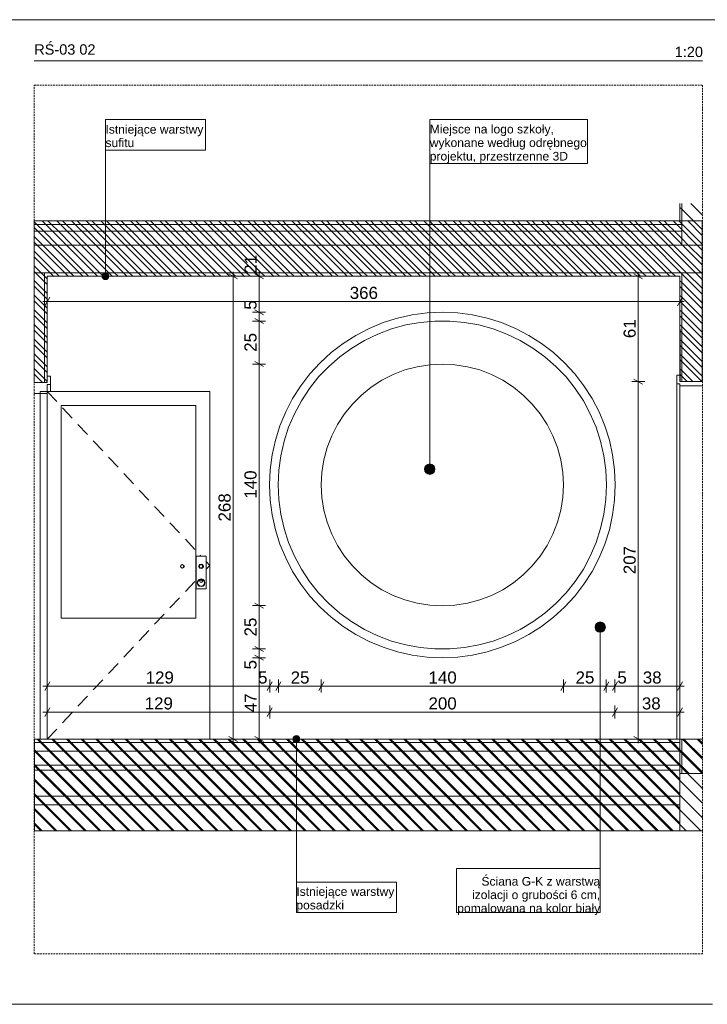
# Model space of a CAD drawing. Extents: x 180 to 5640, y 54 to 2910.
# Tile 19 of 20: x 2636 to 4625, y 60 to 2910. Entities that reach past the tile are written whole.
import ezdxf
from ezdxf.xclip import XClip

# ---------------------------------------------------------------- set-up
doc = ezdxf.new("R2010")
doc.units = 0
doc.header["$MEASUREMENT"] = 0
doc.header["$XCLIPFRAME"] = 0
doc.linetypes.add('Przerywana', pattern=[48, 24, -24])
doc.linetypes.add('Przerywana długa', pattern=[78, 50, -28])
for name, color, linetype in [('220-A Ściany', 7, 'Continuous'), ('230-A Ściany działowe', 7, 'Continuous'), ('370-W Ściany projektowane', 7, 'Continuous'), ('399-W Wymiary i opisy', 7, 'Continuous'), ('420-K Ściany', 7, 'Continuous'), ('460-K Stropy', 7, 'Continuous'), ('810-G Ogólne', 7, 'Continuous'), ('820-G Rysunki Obrazki', 7, 'Continuous'), ('824-G Wypełnienia RŚ', 7, 'Continuous'), ('840-G Znaczniki ogólne', 7, 'Continuous')]:
    doc.layers.add(name, color=color, linetype=linetype)
doc.styles.add('STYL_AUTOMATYCZNY_2', font='arial.ttf')
doc.styles.add('STYL_AUTOMATYCZNY_3', font='arial.ttf')
pattern_1 = [(135, (2563.072, 827.59), (21.2132, 21.2132), [])]

# ---------------------------------------------------------------- blocks, each defined once
blk = doc.blocks.new('Rysunek_2_2', base_point=(2563.1, 827.6))
at = {"layer": '230-A Ściany działowe', "linetype": 'Continuous', "lineweight": 13}
h = blk.add_hatch(dxfattribs=at)
h.set_pattern_fill('Ściany_istniejące_0002', color=8, style=0, pattern_type=2)
h.set_pattern_definition(pattern_1)
h.paths.add_polyline_path([(2678.1, 2177.5), (2678.1, 1860.1), (2708.1, 1860.1), (2708.1, 2167.5), (2708.1, 2177.5)])
h = blk.add_hatch(dxfattribs=at)
h.set_pattern_fill('Ściany_istniejące_0002', color=8, style=0, pattern_type=2)
h.set_pattern_definition(pattern_1)
h.paths.add_polyline_path([(2715.6, 2167.5), (2708.1, 2167.5), (2708.1, 1860.1), (2715.6, 1860.1)])
at = {"layer": '420-K Ściany', "linetype": 'Continuous', "lineweight": 13}
h = blk.add_hatch(dxfattribs=at)
h.set_pattern_fill('Ściany_istniejące_0002', color=8, style=0, pattern_type=2)
h.set_pattern_definition(pattern_1)
h.paths.add_polyline_path([(4545.6, 2377.6), (4545.6, 2327.6), (4550.6, 2327.6), (4550.6, 2377.6)])
h = blk.add_hatch(dxfattribs=at)
h.set_pattern_fill('Ściany_istniejące_0002', color=8, style=0, pattern_type=2)
h.set_pattern_definition(pattern_1)
h.paths.add_polyline_path([(4610.6, 2377.6), (4550.6, 2377.6), (4550.6, 2327.6), (4550.6, 2257.5), (4610.6, 2257.5)])
h = blk.add_hatch(dxfattribs=at)
h.set_pattern_fill('Ściany_istniejące_0002', color=8, style=0, pattern_type=2)
h.set_pattern_definition(pattern_1)
h.paths.add_polyline_path([(4545.6, 1862.6), (4550.6, 1862.6), (4550.6, 2167.5), (4545.6, 2167.5)])
h = blk.add_hatch(dxfattribs=at)
h.set_pattern_fill('Ściany_istniejące_0002', color=8, style=0, pattern_type=2)
h.set_pattern_definition(pattern_1)
h.paths.add_polyline_path([(4610.6, 2177.5), (4550.6, 2177.5), (4550.6, 2167.5), (4550.6, 1862.6), (4610.6, 1862.6)])
h = blk.add_hatch(dxfattribs=at)
h.set_pattern_fill('Ściany_istniejące_0002', color=8, style=0, pattern_type=2)
h.set_pattern_definition(pattern_1)
h.paths.add_polyline_path([(4545.6, 727.6), (4550.6, 727.6), (4550.6, 827.6), (4545.6, 827.6)])
h = blk.add_hatch(dxfattribs=at)
h.set_pattern_fill('Ściany_istniejące_0002', color=8, style=0, pattern_type=2)
h.set_pattern_definition(pattern_1)
h.paths.add_polyline_path([(4550.6, 827.6), (4550.6, 727.6), (4610.6, 727.6), (4610.6, 827.6)])
at = {"layer": '460-K Stropy', "linetype": 'Continuous', "lineweight": 13}
h = blk.add_hatch(dxfattribs=at)
h.set_pattern_fill('Ściany_istniejące_0002', color=8, style=0, pattern_type=2)
h.set_pattern_definition(pattern_1)
h.paths.add_polyline_path([(4550.6, 2327.6), (2678.1, 2327.6), (2678.1, 2317.6), (4550.6, 2317.6)])
h = blk.add_hatch(dxfattribs=at)
h.set_pattern_fill('Ściany_istniejące_0002', color=8, style=0, pattern_type=2)
h.set_pattern_definition(pattern_1)
h.paths.add_polyline_path([(4550.6, 2317.6), (2678.1, 2317.6), (2678.1, 2297.6), (4550.6, 2297.6)])
h = blk.add_hatch(dxfattribs=at)
h.set_pattern_fill('Ściany_istniejące_0002', color=8, style=0, pattern_type=2)
h.set_pattern_definition(pattern_1)
h.paths.add_polyline_path([(4550.6, 2297.6), (2678.1, 2297.6), (4550.6, 2297.5)])
h = blk.add_hatch(dxfattribs=at)
h.set_pattern_fill('Ściany_istniejące_0002', color=8, style=0, pattern_type=2)
h.set_pattern_definition(pattern_1)
h.paths.add_polyline_path([(2678.1, 2257.5), (4550.6, 2257.5), (4550.6, 2297.5), (2678.1, 2297.5)])
h = blk.add_hatch(dxfattribs=at)
h.set_pattern_fill('Ściany_istniejące_0002', color=8, style=0, pattern_type=2)
h.set_pattern_definition(pattern_1)
h.paths.add_polyline_path([(2678.1, 2177.5), (2708.1, 2177.5), (4550.6, 2177.5), (4610.6, 2177.5), (4610.6, 2257.5), (4550.6, 2257.5), (2678.1, 2257.5)])
h = blk.add_hatch(dxfattribs=at)
h.set_pattern_fill('Ściany_istniejące_0002', color=8, style=0, pattern_type=2)
h.set_pattern_definition(pattern_1)
h.paths.add_polyline_path([(2708.1, 2177.5), (2708.1, 2167.5), (4550.6, 2167.5), (4550.6, 2177.5)])
h = blk.add_hatch(dxfattribs=at)
h.set_pattern_fill('Ściany_istniejące_0002', color=8, style=0, pattern_type=2)
h.set_pattern_definition(pattern_1)
h.paths.add_polyline_path([(2678.1, 827.6), (2678.1, 817.6), (4545.6, 817.6), (4545.6, 827.6)])
h = blk.add_hatch(dxfattribs=at)
h.set_pattern_fill('Ściany_istniejące_0002', color=8, style=0, pattern_type=2)
h.set_pattern_definition(pattern_1)
h.paths.add_polyline_path([(2678.1, 817.6), (2678.1, 792.6), (4545.6, 792.6), (4545.6, 817.6)])
h = blk.add_hatch(dxfattribs=at)
h.set_pattern_fill('Ściany_istniejące_0002', color=8, style=0, pattern_type=2)
h.set_pattern_definition(pattern_1)
h.paths.add_polyline_path([(2678.1, 792.6), (2678.1, 752.6), (4545.6, 752.6), (4545.6, 792.6)])
h = blk.add_hatch(dxfattribs=at)
h.set_pattern_fill('Ściany_istniejące_0002', color=8, style=0, pattern_type=2)
h.set_pattern_definition(pattern_1)
h.paths.add_polyline_path([(2678.1, 752.6), (2678.1, 737.6), (4545.6, 737.6), (4545.6, 752.6)])
h = blk.add_hatch(dxfattribs=at)
h.set_pattern_fill('Ściany_istniejące_0002', color=8, style=0, pattern_type=2)
h.set_pattern_definition(pattern_1)
h.paths.add_polyline_path([(2678.1, 737.6), (2678.1, 737.3), (4545.6, 737.3), (4545.6, 737.6)])
h = blk.add_hatch(dxfattribs=at)
h.set_pattern_fill('Ściany_istniejące_0002', color=8, style=0, pattern_type=2)
h.set_pattern_definition(pattern_1)
h.paths.add_polyline_path([(2678.1, 737.3), (2678.1, 662.3), (4545.6, 662.3), (4545.6, 737.3)])
h = blk.add_hatch(dxfattribs=at)
h.set_pattern_fill('Ściany_istniejące_0002', color=8, style=0, pattern_type=2)
h.set_pattern_definition(pattern_1)
h.paths.add_polyline_path([(2678.1, 662.3), (2678.1, 637.3), (4545.6, 637.3), (4545.6, 662.3)])
h = blk.add_hatch(dxfattribs=at)
h.set_pattern_fill('Ściany_istniejące_0002', color=8, style=0, pattern_type=2)
h.set_pattern_definition(pattern_1)
h.paths.add_polyline_path([(2678.1, 562.3), (4545.6, 562.3), (4545.6, 637.3), (2678.1, 637.3)])
at = {"layer": '820-G Rysunki Obrazki', "linetype": 'Continuous', "lineweight": 13}
for points in [[(2874, 2167.5), (2874.8, 2163.7), (2877, 2160.4), (2880.2, 2158.3), (2884, 2157.5), (2887.9, 2158.3), (2891.1, 2160.4), (2893.3, 2163.7), (2894, 2167.5), (2893.3, 2171.3), (2891.1, 2174.6), (2887.9, 2176.7), (2884, 2177.5), (2880.2, 2176.7), (2877, 2174.6), (2874.8, 2171.3)], [(3806.9, 1609), (3808.1, 1603.2), (3811.3, 1598.4), (3816.2, 1595.1), (3821.9, 1594), (3827.7, 1595.1), (3832.5, 1598.4), (3835.8, 1603.2), (3836.9, 1609), (3835.8, 1614.7), (3832.5, 1619.6), (3827.7, 1622.8), (3821.9, 1624), (3816.2, 1622.8), (3811.3, 1619.6), (3808.1, 1614.7)], [(4299.9, 1151.7), (4301, 1146), (4304.3, 1141.1), (4309.1, 1137.9), (4314.9, 1136.7), (4320.6, 1137.9), (4325.5, 1141.1), (4328.7, 1146), (4329.9, 1151.7), (4328.7, 1157.5), (4325.5, 1162.3), (4320.6, 1165.6), (4314.9, 1166.7), (4309.1, 1165.6), (4304.3, 1162.3), (4301, 1157.5)], [(3426.1, 827.6), (3426.9, 823.8), (3429.1, 820.5), (3432.3, 818.4), (3436.1, 817.6), (3440, 818.4), (3443.2, 820.5), (3445.4, 823.8), (3446.1, 827.6), (3445.4, 831.4), (3443.2, 834.7), (3440, 836.8), (3436.1, 837.6), (3432.3, 836.8), (3429.1, 834.7), (3426.9, 831.4)]]:
    blk.add_hatch(color=154, dxfattribs=at).paths.add_polyline_path(points)
at = {"layer": '824-G Wypełnienia RŚ', "linetype": 'Continuous', "lineweight": 13}
h = blk.add_hatch(dxfattribs=at)
h.set_pattern_fill('_Poza_zakresem_opracowan_3D', color=8, style=0, pattern_type=2)
h.set_pattern_definition([(135, (2644.604, 2299.47), (21.2132, 21.2132), [])])
h.paths.add_polyline_path([(2678.1, 2327.6), (2678.1, 2167.4), (2678.2, 1860.1), (2715.7, 1860.1), (2715.6, 2166.9), (4545.6, 2167.5), (4545.7, 1862.6), (4610.2, 1862.6), (4610.2, 2327.6)])
h = blk.add_hatch(dxfattribs=at)
h.set_pattern_fill('_Poza_zakresem_opracowan_3D', color=8, style=0, pattern_type=2)
h.set_pattern_definition([(135, (2649.604, 694.32), (21.2132, 21.2132), [])])
h.paths.add_polyline_path([(2678.9, 827.6), (2679, 561.7), (4610.6, 562.4), (4610.6, 827.6)])
at = {"layer": '220-A Ściany', "color": 7, "linetype": 'Continuous', "lineweight": 13, "ltscale": 0.5}
for p, q in [((3752.6, 2026.3), (3711.5, 2015)), ((3794.6, 2033.9), (3752.6, 2026.3)), ((3837, 2037.8), (3794.6, 2033.9)), ((3879.6, 2037.8), (3837, 2037.8)), ((3922.1, 2033.9), (3879.6, 2037.8)), ((3964, 2026.3), (3922.1, 2033.9)), ((4005.1, 2015), (3964, 2026.3)), ((3671.6, 2000), (3633.2, 1981.5)), ((3711.5, 2015), (3671.6, 2000)), ((4045, 2000), (4005.1, 2015)), ((4083.4, 1981.5), (4045, 2000)), ((3633.2, 1981.5), (3596.6, 1959.7)), ((4120, 1959.7), (4083.4, 1981.5)), ((3596.6, 1959.7), (3562.2, 1934.6)), ((4154.5, 1934.6), (4120, 1959.7)), ((3562.2, 1934.6), (3530.1, 1906.6)), ((3785.6, 1905.6), (3821.7, 1911.3)), ((3821.7, 1911.3), (3858.3, 1913.2)), ((3858.3, 1913.2), (3894.9, 1911.3)), ((3894.9, 1911.3), (3931.1, 1905.6)), ((4186.6, 1906.6), (4154.5, 1934.6)), ((3530.1, 1906.6), (3500.6, 1875.8)), ((3683.3, 1866.3), (3716, 1883)), ((3716, 1883), (3750.2, 1896.1)), ((3750.2, 1896.1), (3785.6, 1905.6)), ((3931.1, 1905.6), (3966.5, 1896.1)), ((3966.5, 1896.1), (4000.7, 1883)), ((4000.7, 1883), (4033.3, 1866.3)), ((4216, 1875.8), (4186.6, 1906.6)), ((3500.6, 1875.8), (3474, 1842.4)), ((3652.6, 1846.4), (3683.3, 1866.3)), ((4033.3, 1866.3), (4064, 1846.4)), ((4242.6, 1842.4), (4216, 1875.8)), ((3474, 1842.4), (3450.6, 1806.9)), ((3624.1, 1823.3), (3652.6, 1846.4)), ((4064, 1846.4), (4092.5, 1823.3)), ((4266.1, 1806.9), (4242.6, 1842.4)), ((3450.6, 1806.9), (3430.4, 1769.3)), ((3575.2, 1769), (3598.2, 1797.4)), ((3598.2, 1797.4), (3624.1, 1823.3)), ((4092.5, 1823.3), (4118.4, 1797.4)), ((4118.4, 1797.4), (4141.5, 1769)), ((4286.3, 1769.3), (4266.1, 1806.9)), ((3430.4, 1769.3), (3413.6, 1730.1)), ((3555.2, 1738.2), (3575.2, 1769)), ((4141.5, 1769), (4161.4, 1738.2)), ((4303, 1730.1), (4286.3, 1769.3)), ((3413.6, 1730.1), (3400.4, 1689.6)), ((3538.6, 1705.6), (3555.2, 1738.2)), ((4161.4, 1738.2), (4178.1, 1705.6)), ((4316.2, 1689.6), (4303, 1730.1)), ((3400.4, 1689.6), (3391, 1648)), ((3525.5, 1671.4), (3538.6, 1705.6)), ((4178.1, 1705.6), (4191.2, 1671.4)), ((4325.7, 1648), (4316.2, 1689.6)), ((3516, 1636), (3525.5, 1671.4)), ((4191.2, 1671.4), (4200.7, 1636)), ((3391, 1648), (3385.2, 1605.8)), ((3510.2, 1599.8), (3516, 1636)), ((4200.7, 1636), (4206.4, 1599.8)), ((4331.4, 1605.8), (4325.7, 1648)), ((3385.2, 1605.8), (3383.3, 1563.2)), ((3508.3, 1563.2), (3510.2, 1599.8)), ((4206.4, 1599.8), (4208.3, 1563.2)), ((4333.3, 1563.2), (4331.4, 1605.8)), ((3383.3, 1563.2), (3385.2, 1520.7)), ((3510.2, 1526.6), (3508.3, 1563.2)), ((4208.3, 1563.2), (4206.4, 1526.6)), ((4331.4, 1520.7), (4333.3, 1563.2)), ((3385.2, 1520.7), (3391, 1478.4)), ((3516, 1490.5), (3510.2, 1526.6)), ((4206.4, 1526.6), (4200.7, 1490.5)), ((4325.7, 1478.4), (4331.4, 1520.7)), ((3525.5, 1455.1), (3516, 1490.5)), ((4200.7, 1490.5), (4191.2, 1455.1)), ((3391, 1478.4), (3400.4, 1436.9)), ((3538.6, 1420.9), (3525.5, 1455.1)), ((4191.2, 1455.1), (4178.1, 1420.9)), ((4316.2, 1436.9), (4325.7, 1478.4)), ((3400.4, 1436.9), (3413.6, 1396.3)), ((4303, 1396.3), (4316.2, 1436.9)), ((3555.2, 1388.2), (3538.6, 1420.9)), ((4178.1, 1420.9), (4161.4, 1388.2)), ((3413.6, 1396.3), (3430.4, 1357.1)), ((3575.2, 1357.5), (3555.2, 1388.2)), ((4161.4, 1388.2), (4141.5, 1357.5)), ((4286.3, 1357.1), (4303, 1396.3)), ((3430.4, 1357.1), (3450.6, 1319.6)), ((3598.2, 1329), (3575.2, 1357.5)), ((4141.5, 1357.5), (4118.4, 1329)), ((4266.1, 1319.6), (4286.3, 1357.1)), ((3450.6, 1319.6), (3474, 1284)), ((3624.1, 1303.1), (3598.2, 1329)), ((4118.4, 1329), (4092.5, 1303.1)), ((4242.6, 1284), (4266.1, 1319.6)), ((3474, 1284), (3500.6, 1250.7)), ((3652.6, 1280.1), (3624.1, 1303.1)), ((4092.5, 1303.1), (4064, 1280.1)), ((4216, 1250.7), (4242.6, 1284)), ((3683.3, 1260.1), (3652.6, 1280.1)), ((3716, 1243.5), (3683.3, 1260.1)), ((4033.3, 1260.1), (4000.7, 1243.5)), ((4064, 1280.1), (4033.3, 1260.1)), ((3500.6, 1250.7), (3530.1, 1219.9)), ((3750.2, 1230.4), (3716, 1243.5)), ((3785.6, 1220.9), (3750.2, 1230.4)), ((3966.5, 1230.4), (3931.1, 1220.9)), ((4000.7, 1243.5), (3966.5, 1230.4)), ((4186.6, 1219.9), (4216, 1250.7)), ((3530.1, 1219.9), (3562.2, 1191.9)), ((3821.7, 1215.2), (3785.6, 1220.9)), ((3858.3, 1213.2), (3821.7, 1215.2)), ((3894.9, 1215.2), (3858.3, 1213.2)), ((3931.1, 1220.9), (3894.9, 1215.2)), ((4154.5, 1191.9), (4186.6, 1219.9)), ((3562.2, 1191.9), (3596.6, 1166.8)), ((4120, 1166.8), (4154.5, 1191.9)), ((3596.6, 1166.8), (3633.2, 1145)), ((3633.2, 1145), (3671.6, 1126.5)), ((4045, 1126.5), (4083.4, 1145)), ((4083.4, 1145), (4120, 1166.8)), ((3671.6, 1126.5), (3711.5, 1111.5)), ((4005.1, 1111.5), (4045, 1126.5)), ((3711.5, 1111.5), (3752.6, 1100.1)), ((3752.6, 1100.1), (3794.6, 1092.5)), ((3794.6, 1092.5), (3837, 1088.7)), ((3837, 1088.7), (3879.6, 1088.7)), ((3879.6, 1088.7), (3922.1, 1092.5)), ((3922.1, 1092.5), (3964, 1100.1)), ((3964, 1100.1), (4005.1, 1111.5))]:
    blk.add_line(p, q, dxfattribs=at)
at = {"layer": '230-A Ściany działowe', "color": 7, "linetype": 'Continuous', "lineweight": 20, "ltscale": 0.5}
for p, q in [((2725.1, 1878.6), (2715.6, 1878.6)), ((2715.6, 1853.6), (2715.6, 1833.6)), ((2725.1, 1853.6), (2715.6, 1853.6)), ((2725.1, 1878.6), (2725.1, 1853.6)), ((2695.6, 1827.6), (2678.1, 1827.6)), ((2695.6, 1833.6), (2695.6, 1827.6)), ((2715.6, 1833.6), (2695.6, 1833.6)), ((3102.7, 1331.1), (3101.2, 1327.6)), ((3101.2, 1327.6), (3102.7, 1324.1)), ((3106.3, 1332.6), (3102.7, 1331.1)), ((3102.7, 1324.1), (3106.3, 1322.6)), ((3163.4, 1331.1), (3159.8, 1332.6)), ((3159.8, 1322.6), (3163.4, 1324.1)), ((3164.9, 1327.6), (3163.4, 1331.1)), ((3163.4, 1324.1), (3164.9, 1327.6))]:
    blk.add_line(p, q, dxfattribs=at)
at = {"layer": '230-A Ściany działowe', "color": 7, "linetype": 'Continuous', "lineweight": 13, "ltscale": 0.5}
for p, q in [((2725.1, 1853.6), (2725.1, 1833.6)), ((2695.6, 1827.6), (2695.6, 827.6)), ((2695.6, 1827.6), (2715.6, 1827.6)), ((2715.6, 1833.6), (2742.9, 1804.4)), ((2715.6, 1833.6), (2715.6, 1793.6)), ((3185.6, 1833.6), (2715.6, 1833.6)), ((3185.6, 1793.6), (3185.6, 1833.6)), ((2715.6, 1793.6), (2715.6, 1177.6)), ((2755.6, 1177.6), (2755.6, 1793.6)), ((2755.6, 1793.6), (3145.6, 1793.6)), ((2759.9, 1786.1), (2787.3, 1756.9)), ((3145.6, 1793.6), (3145.6, 1177.6)), ((3185.6, 1177.6), (3185.6, 1793.6)), ((2804.3, 1738.6), (2831.6, 1709.4)), ((2848.7, 1691.1), (2876, 1661.9)), ((2893.1, 1643.6), (2920.4, 1614.4)), ((2937.5, 1596.1), (2964.8, 1566.9)), ((2981.8, 1548.6), (3009.1, 1519.4)), ((3026.2, 1501.1), (3053.5, 1471.9)), ((3070.6, 1453.6), (3097.9, 1424.4)), ((3115, 1406.1), (3142.3, 1376.9)), ((3174.8, 1357.6), (3146.3, 1357.6)), ((3146.3, 1357.6), (3146.3, 1262.6)), ((3158.3, 1359.8), (3160.3, 1357.6)), ((3174.8, 1262.6), (3174.8, 1357.6)), ((3174.8, 1342.1), (3185.6, 1330.6)), ((3100.6, 1327.6), (3102, 1331.1)), ((3102, 1324.1), (3100.6, 1327.6)), ((3102, 1331.1), (3105.6, 1332.6)), ((3105.6, 1322.6), (3102, 1324.1)), ((3106.3, 1332.6), (3105.6, 1332.6)), ((3106.3, 1322.6), (3105.6, 1322.6)), ((3105.9, 1332.4), (3109.1, 1331.1)), ((3109.1, 1324.1), (3105.9, 1322.7)), ((3109.1, 1331.1), (3110.6, 1327.6)), ((3110.6, 1327.6), (3109.1, 1324.1)), ((3109.7, 1331.1), (3111, 1327.6)), ((3111, 1327.6), (3109.7, 1324.1)), ((3111.9, 1328.4), (3112.1, 1327.6)), ((3112.1, 1327.6), (3111.9, 1326.8)), ((3154.3, 1328.4), (3154, 1327.6)), ((3154, 1327.6), (3154.3, 1326.8)), ((3154.9, 1330.8), (3154.3, 1328.4)), ((3154.3, 1326.7), (3154.9, 1324.3)), ((3157.3, 1333.2), (3154.9, 1330.8)), ((3154.9, 1324.3), (3157.3, 1322)), ((3156.5, 1331.1), (3155.1, 1327.6)), ((3155.1, 1327.6), (3156.5, 1324.1)), ((3157, 1331.1), (3155.6, 1327.6)), ((3155.6, 1327.6), (3157, 1324.1)), ((3157.6, 1332.8), (3156.1, 1331.3)), ((3156.1, 1323.9), (3157.6, 1322.4)), ((3160.2, 1332.4), (3157, 1331.1)), ((3157, 1324.1), (3160.2, 1322.7)), ((3160.6, 1334.1), (3157.3, 1333.2)), ((3157.3, 1322), (3160.6, 1321.1)), ((3160.6, 1333.6), (3157.6, 1332.8)), ((3157.6, 1322.4), (3160.6, 1321.6)), ((3160.6, 1332.6), (3159.8, 1332.6)), ((3160.6, 1322.6), (3159.8, 1322.6)), ((3163.8, 1333.2), (3160.6, 1334.1)), ((3163.6, 1332.8), (3160.6, 1333.6)), ((3164.1, 1331.1), (3160.6, 1332.6)), ((3160.6, 1322.6), (3164.1, 1324.1)), ((3160.6, 1321.6), (3163.6, 1322.4)), ((3160.6, 1321.1), (3163.8, 1322)), ((3165.8, 1330.6), (3163.6, 1332.8)), ((3163.6, 1322.4), (3165.8, 1324.6)), ((3166.2, 1330.8), (3163.8, 1333.2)), ((3163.8, 1322), (3166.2, 1324.3)), ((3165.6, 1327.6), (3164.1, 1331.1)), ((3164.1, 1324.1), (3165.6, 1327.6)), ((3166.6, 1327.6), (3165.8, 1330.6)), ((3165.8, 1324.6), (3166.6, 1327.6)), ((3167.1, 1327.6), (3166.2, 1330.8)), ((3166.2, 1324.3), (3167.1, 1327.6)), ((3174.8, 1319.1), (3185.6, 1330.6)), ((3115, 1255), (3142.3, 1284.3)), ((3151, 1285.6), (3149.6, 1280.1)), ((3151.9, 1285.1), (3150.6, 1280.1)), ((3155.1, 1289.6), (3151, 1285.6)), ((3155.6, 1288.7), (3151.9, 1285.1)), ((3160.6, 1291.1), (3155.1, 1289.6)), ((3160.6, 1290.1), (3155.6, 1288.7)), ((3157.7, 1287.4), (3156.6, 1284.6)), ((3156.6, 1284.6), (3157.7, 1281.8)), ((3158.1, 1287.1), (3157.1, 1284.6)), ((3157.1, 1284.6), (3158.1, 1282.1)), ((3160.6, 1288.6), (3157.7, 1287.4)), ((3160.6, 1288.1), (3158.1, 1287.1)), ((3166.1, 1289.6), (3160.6, 1291.1)), ((3165.6, 1288.7), (3160.6, 1290.1)), ((3163.4, 1287.4), (3160.6, 1288.6)), ((3163, 1287.1), (3160.6, 1288.1)), ((3164.1, 1284.6), (3163, 1287.1)), ((3163, 1282.1), (3164.1, 1284.6)), ((3164.6, 1284.6), (3163.4, 1287.4)), ((3163.4, 1281.8), (3164.6, 1284.6)), ((3169.2, 1285.1), (3165.6, 1288.7)), ((3170.1, 1285.6), (3166.1, 1289.6)), ((3170.6, 1280.1), (3169.2, 1285.1)), ((3171.6, 1280.1), (3170.1, 1285.6)), ((3146.3, 1262.6), (3174.8, 1262.6)), ((3149.6, 1280.1), (3151, 1274.6)), ((3150.6, 1280.1), (3151.9, 1275.1)), ((3151, 1274.6), (3155.1, 1270.6)), ((3151.9, 1275.1), (3155.6, 1271.4)), ((3155.1, 1270.6), (3160.6, 1269.1)), ((3155.6, 1271.4), (3160.6, 1270.1)), ((3157.7, 1281.8), (3160.6, 1280.6)), ((3158.1, 1282.1), (3160.6, 1281.1)), ((3160.6, 1281.1), (3163, 1282.1)), ((3160.6, 1280.6), (3163.4, 1281.8)), ((3160.6, 1270.1), (3165.6, 1271.4)), ((3160.6, 1269.1), (3166.1, 1270.6)), ((3165.6, 1271.4), (3169.2, 1275.1)), ((3166.1, 1270.6), (3170.1, 1274.6)), ((3169.2, 1275.1), (3170.6, 1280.1)), ((3170.1, 1274.6), (3171.6, 1280.1)), ((3070.6, 1207.5), (3097.9, 1236.8)), ((2715.6, 1177.6), (2715.6, 827.6)), ((3145.6, 1177.6), (2755.6, 1177.6)), ((3026.2, 1160), (3053.5, 1189.3)), ((3185.6, 827.6), (3185.6, 1177.6)), ((2981.8, 1112.5), (3009.1, 1141.8)), ((2937.5, 1065.1), (2964.8, 1094.3)), ((2893.1, 1017.6), (2920.4, 1046.8)), ((2848.7, 970.1), (2876, 999.3)), ((2804.3, 922.6), (2831.6, 951.8)), ((2759.9, 875.1), (2787.3, 904.3)), ((2715.6, 827.6), (2742.9, 856.8))]:
    blk.add_line(p, q, dxfattribs=at)
at = {"layer": '230-A Ściany działowe', "color": 7, "linetype": 'Continuous', "lineweight": 13, "ltscale": 0.5, "flags": 128}
for points in [[(2708.1, 2177.5), (2708.1, 2167.5), (2708.1, 1860.1)], [(2715.6, 2167.5), (2715.6, 1878.6), (2715.6, 1860.1)], [(2715.6, 1860.1), (2708.1, 1860.1), (2678.1, 1860.1)]]:
    blk.add_lwpolyline(points, dxfattribs=at)
at = {"layer": '230-A Ściany działowe', "color": 7, "linetype": 'Continuous', "lineweight": 20, "ltscale": 0.5, "flags": 128}
for points in [[(3110.5, 1331.1), (3106.6, 1332.5), (3106.3, 1332.6)], [(3106.3, 1322.6), (3106.6, 1322.7), (3110.5, 1324.1)], [(3112.5, 1327.6), (3111.9, 1328.4), (3110.5, 1331.1)], [(3110.5, 1324.1), (3111.9, 1326.8), (3112.5, 1327.6)], [(3155.6, 1331.1), (3154.3, 1328.4), (3153.7, 1327.6)], [(3153.7, 1327.6), (3154.3, 1326.8), (3155.6, 1324.1)], [(3159.8, 1332.6), (3159.5, 1332.5), (3155.6, 1331.1)], [(3155.6, 1324.1), (3159.5, 1322.7), (3159.8, 1322.6)]]:
    blk.add_lwpolyline(points, dxfattribs=at)
at = {"layer": '370-W Ściany projektowane', "color": 94, "linetype": 'Continuous', "lineweight": 0, "ltscale": 0.5}
for p, q in [((3728.9, 2046.2), (3771.5, 2055.6)), ((3771.5, 2055.6), (3814.7, 2061.3)), ((3814.7, 2061.3), (3858.3, 2063.2)), ((3858.3, 2063.2), (3901.9, 2061.3)), ((3901.9, 2061.3), (3945.1, 2055.6)), ((3945.1, 2055.6), (3987.7, 2046.2)), ((3647, 2016.4), (3687.3, 2033.1)), ((3687.3, 2033.1), (3728.9, 2046.2)), ((3987.7, 2046.2), (4029.3, 2033.1)), ((4029.3, 2033.1), (4069.6, 2016.4)), ((3571.5, 1972.8), (3608.3, 1996.2)), ((3608.3, 1996.2), (3647, 2016.4)), ((4069.6, 2016.4), (4108.3, 1996.2)), ((4108.3, 1996.2), (4145.1, 1972.8)), ((3536.9, 1946.3), (3571.5, 1972.8)), ((4145.1, 1972.8), (4179.7, 1946.3)), ((3504.8, 1916.8), (3536.9, 1946.3)), ((4179.7, 1946.3), (4211.9, 1916.8)), ((3475.3, 1884.6), (3504.8, 1916.8)), ((4211.9, 1916.8), (4241.3, 1884.6)), ((3448.7, 1850), (3475.3, 1884.6)), ((4241.3, 1884.6), (4267.9, 1850)), ((3425.3, 1813.2), (3448.7, 1850)), ((4267.9, 1850), (4291.3, 1813.2)), ((3405.2, 1774.5), (3425.3, 1813.2)), ((4291.3, 1813.2), (4311.5, 1774.5)), ((3388.5, 1734.2), (3405.2, 1774.5)), ((4311.5, 1774.5), (4328.2, 1734.2)), ((3375.4, 1692.6), (3388.5, 1734.2)), ((4328.2, 1734.2), (4341.3, 1692.6)), ((3365.9, 1650.1), (3375.4, 1692.6)), ((4341.3, 1692.6), (4350.7, 1650.1)), ((3360.2, 1606.8), (3365.9, 1650.1)), ((4350.7, 1650.1), (4356.4, 1606.8)), ((3358.3, 1563.2), (3360.2, 1606.8)), ((4356.4, 1606.8), (4358.3, 1563.2)), ((3360.2, 1519.7), (3358.3, 1563.2)), ((4358.3, 1563.2), (4356.4, 1519.7)), ((3365.9, 1476.4), (3360.2, 1519.7)), ((4356.4, 1519.7), (4350.7, 1476.4)), ((3375.4, 1433.8), (3365.9, 1476.4)), ((4350.7, 1476.4), (4341.3, 1433.8)), ((3388.5, 1392.2), (3375.4, 1433.8)), ((4341.3, 1433.8), (4328.2, 1392.2)), ((3405.2, 1351.9), (3388.5, 1392.2)), ((4328.2, 1392.2), (4311.5, 1351.9)), ((3425.3, 1313.2), (3405.2, 1351.9)), ((4311.5, 1351.9), (4291.3, 1313.2)), ((3448.7, 1276.4), (3425.3, 1313.2)), ((4291.3, 1313.2), (4267.9, 1276.4)), ((3475.3, 1241.8), (3448.7, 1276.4)), ((4267.9, 1276.4), (4241.3, 1241.8)), ((3504.8, 1209.7), (3475.3, 1241.8)), ((4241.3, 1241.8), (4211.9, 1209.7)), ((3536.9, 1180.2), (3504.8, 1209.7)), ((4211.9, 1209.7), (4179.7, 1180.2)), ((3571.5, 1153.7), (3536.9, 1180.2)), ((4179.7, 1180.2), (4145.1, 1153.7)), ((3608.3, 1130.2), (3571.5, 1153.7)), ((4145.1, 1153.7), (4108.3, 1130.2)), ((3647, 1110.1), (3608.3, 1130.2)), ((4108.3, 1130.2), (4069.6, 1110.1)), ((3687.3, 1093.4), (3647, 1110.1)), ((3728.9, 1080.3), (3687.3, 1093.4)), ((4029.3, 1093.4), (3987.7, 1080.3)), ((4069.6, 1110.1), (4029.3, 1093.4)), ((3771.5, 1070.8), (3728.9, 1080.3)), ((3814.7, 1065.1), (3771.5, 1070.8)), ((3858.3, 1063.2), (3814.7, 1065.1)), ((3901.9, 1065.1), (3858.3, 1063.2)), ((3945.1, 1070.8), (3901.9, 1065.1)), ((3987.7, 1080.3), (3945.1, 1070.8))]:
    blk.add_line(p, q, dxfattribs=at)
at = {"layer": '399-W Wymiary i opisy', "color": 154, "linetype": 'Continuous', "lineweight": 13, "ltscale": 0.5}
for p, q in [((3272.1, 2167.5), (3234.6, 2167.5)), ((3265.9, 2160.3), (3240.9, 2174.7)), ((3253.4, 2167.5), (3253.4, 2179.7)), ((3253.4, 827.6), (3253.4, 2167.5)), ((3347.1, 2167.5), (3309.6, 2167.5)), ((3340.9, 2160.3), (3315.9, 2174.7)), ((3328.4, 2167.5), (3328.4, 2179.7)), ((3328.4, 2063.2), (3328.4, 2167.5)), ((4443.7, 2167.5), (4406.2, 2167.5)), ((4437.5, 2160.3), (4412.5, 2174.7)), ((4425, 2167.5), (4425, 2179.7)), ((4425, 1862.6), (4425, 2167.5)), ((2715.6, 2075.5), (2715.6, 2113)), ((4545.6, 2075.5), (4545.6, 2113)), ((2703.3, 2094.3), (2715.6, 2094.3)), ((2722.8, 2106.8), (2708.4, 2081.8)), ((2715.6, 2094.3), (4545.6, 2094.3)), ((4538.4, 2081.8), (4552.8, 2106.8)), ((4545.6, 2094.3), (4557.8, 2094.3)), ((3347.1, 2063.2), (3309.6, 2063.2)), ((3315.9, 2070.5), (3340.9, 2056)), ((3328.4, 2037.8), (3328.4, 2063.2)), ((3347.1, 2037.8), (3309.6, 2037.8)), ((3315.9, 2045), (3340.9, 2030.5)), ((3328.4, 1913.2), (3328.4, 2037.8)), ((3347.1, 1913.2), (3309.6, 1913.2)), ((3315.9, 1920.5), (3340.9, 1906)), ((3328.4, 1214.2), (3328.4, 1913.2)), ((4443.7, 1862.6), (4406.2, 1862.6)), ((4412.5, 1869.8), (4437.5, 1855.4)), ((4425, 827.6), (4425, 1862.6)), ((3347.1, 1214.2), (3309.6, 1214.2)), ((3315.9, 1221.4), (3340.9, 1207)), ((3328.4, 1088.7), (3328.4, 1214.2)), ((3347.1, 1088.7), (3309.6, 1088.7)), ((3315.9, 1095.9), (3340.9, 1081.5)), ((3328.4, 1063.2), (3328.4, 1088.7)), ((3347.1, 1063.2), (3309.6, 1063.2)), ((3315.9, 1070.5), (3340.9, 1056)), ((3328.4, 827.6), (3328.4, 1063.2)), ((2715.6, 962.2), (2715.6, 999.7)), ((3359.3, 962.2), (3359.3, 999.7)), ((3384.3, 962.2), (3384.3, 999.7)), ((3508.3, 962.2), (3508.3, 999.7)), ((4208.3, 962.2), (4208.3, 999.7)), ((4332.4, 962.2), (4332.4, 999.7)), ((4357.4, 962.2), (4357.4, 999.7)), ((4545.6, 962.2), (4545.6, 999.7)), ((2703.3, 981), (2715.6, 981)), ((2722.8, 993.5), (2708.4, 968.5)), ((2715.6, 981), (3359.3, 981)), ((3366.5, 993.5), (3352.1, 968.5)), ((3359.3, 981), (3384.3, 981)), ((3391.5, 993.5), (3377.1, 968.5)), ((3384.3, 981), (3508.3, 981)), ((3515.5, 993.5), (3501.1, 968.5)), ((3508.3, 981), (4208.3, 981)), ((4215.5, 993.5), (4201.1, 968.5)), ((4208.3, 981), (4332.4, 981)), ((4339.6, 993.5), (4325.2, 968.5)), ((4332.4, 981), (4357.4, 981)), ((4364.6, 993.5), (4350.2, 968.5)), ((4357.4, 981), (4545.6, 981)), ((4538.4, 968.5), (4552.8, 993.5)), ((4545.6, 981), (4557.8, 981)), ((2722.8, 918.5), (2708.4, 893.5)), ((2715.6, 887.2), (2715.6, 924.7)), ((3366.5, 918.5), (3352.1, 893.5)), ((3359.3, 887.2), (3359.3, 924.7)), ((4364.6, 918.5), (4350.2, 893.5)), ((4357.4, 887.2), (4357.4, 924.7)), ((4538.4, 893.5), (4552.8, 918.5)), ((4545.6, 887.2), (4545.6, 924.7)), ((2703.3, 906), (2715.6, 906)), ((2715.6, 906), (3359.3, 906)), ((3359.3, 906), (4357.4, 906)), ((4357.4, 906), (4545.6, 906)), ((4545.6, 906), (4557.8, 906)), ((3272.1, 827.6), (3234.6, 827.6)), ((3240.9, 834.8), (3265.9, 820.4)), ((3253.4, 815.4), (3253.4, 827.6)), ((3347.1, 827.6), (3309.6, 827.6)), ((3315.9, 834.8), (3340.9, 820.4)), ((3328.4, 815.4), (3328.4, 827.6)), ((4443.7, 827.6), (4406.2, 827.6)), ((4412.5, 834.8), (4437.5, 820.4)), ((4425, 815.4), (4425, 827.6))]:
    blk.add_line(p, q, dxfattribs=at)
at = {"layer": '420-K Ściany', "color": 7, "linetype": 'Continuous', "lineweight": 13, "ltscale": 0.5}
for p, q in [((4545.6, 2377.6), (4545.6, 2327.6)), ((4536.1, 1856.1), (4536.1, 827.6)), ((4550.6, 1862.6), (4545.6, 1862.6)), ((4610.6, 1862.6), (4550.6, 1862.6)), ((4545.6, 1850.1), (4545.6, 827.6)), ((4550.6, 827.6), (4545.6, 827.6)), ((4550.6, 827.6), (4550.6, 727.6)), ((4610.6, 827.6), (4550.6, 827.6)), ((4545.6, 737.6), (4545.6, 737.3)), ((4550.6, 727.6), (4545.6, 727.6)), ((4610.6, 727.6), (4550.6, 727.6))]:
    blk.add_line(p, q, dxfattribs=at)
at = {"layer": '420-K Ściany', "color": 7, "linetype": 'Continuous', "lineweight": 20, "ltscale": 0.5}
for p, q in [((4536.1, 1881.1), (4536.1, 1856.1)), ((4545.6, 1881.1), (4536.1, 1881.1)), ((4545.6, 1856.1), (4536.1, 1856.1)), ((4545.6, 1856.1), (4545.6, 1850.1)), ((4610.6, 1850.1), (4545.6, 1850.1))]:
    blk.add_line(p, q, dxfattribs=at)
at = {"layer": '420-K Ściany', "color": 7, "linetype": 'Continuous', "lineweight": 13, "ltscale": 0.5, "flags": 128}
for points in [[(4550.6, 2377.6), (4550.6, 2327.6), (4550.6, 2317.6), (4550.6, 2297.6), (4550.6, 2257.5)], [(4545.6, 2167.5), (4545.6, 1881.1), (4545.6, 1862.6)], [(4550.6, 2177.5), (4550.6, 2167.5), (4550.6, 1862.6)], [(4545.6, 827.6), (4545.6, 817.6), (4545.6, 792.6), (4545.6, 752.6), (4545.6, 737.6)]]:
    blk.add_lwpolyline(points, dxfattribs=at)
at = {"layer": '460-K Stropy', "color": 7, "linetype": 'Continuous', "lineweight": 13, "ltscale": 0.5}
for p, q in [((4545.6, 2327.6), (2678.1, 2327.6)), ((4550.6, 2317.6), (2678.1, 2317.6)), ((4550.6, 2327.6), (4545.6, 2327.6)), ((4550.6, 2297.5), (2678.1, 2297.5)), ((4545.6, 2167.5), (2715.6, 2167.5)), ((4545.6, 827.6), (2678.1, 827.6)), ((4545.6, 817.6), (2678.1, 817.6)), ((4545.6, 792.6), (2678.1, 792.6)), ((4545.6, 752.6), (2678.1, 752.6)), ((4545.6, 737.3), (2678.1, 737.3)), ((4545.6, 737.3), (4545.6, 727.6)), ((4545.6, 727.6), (4545.6, 662.3)), ((4545.6, 662.3), (2678.1, 662.3)), ((4545.6, 637.3), (2678.1, 637.3)), ((4545.6, 562.3), (2678.1, 562.3)), ((4545.6, 562.3), (4610.6, 562.3))]:
    blk.add_line(p, q, dxfattribs=at)
at = {"layer": '460-K Stropy', "color": 7, "linetype": 'Przerywana', "lineweight": 13, "ltscale": 0.5}
for p, q in [((4550.6, 2297.6), (2678.1, 2297.6)), ((4545.6, 737.6), (2678.1, 737.6))]:
    blk.add_line(p, q, dxfattribs=at)
at = {"layer": '460-K Stropy', "color": 7, "linetype": 'Continuous', "lineweight": 13, "ltscale": 0.5, "flags": 128}
for points in [[(4610.6, 2257.5), (4550.6, 2257.5), (2678.1, 2257.5)], [(4610.6, 2177.5), (4550.6, 2177.5), (2708.1, 2177.5), (2678.1, 2177.5)], [(4545.6, 662.3), (4545.6, 637.3), (4545.6, 562.3)]]:
    blk.add_lwpolyline(points, dxfattribs=at)
at = {"layer": '820-G Rysunki Obrazki', "color": 154, "linetype": 'Continuous', "lineweight": 13, "ltscale": 0.5}
for p, q in [((3173.8, 2621.3), (2884, 2621.3)), ((2884, 2621.3), (2884, 2532.7)), ((3173.8, 2532.7), (3173.8, 2621.3)), ((4278, 2621.3), (3821.9, 2621.3)), ((3821.9, 2621.3), (3821.9, 2493.4)), ((4278, 2493.4), (4278, 2621.3)), ((2884, 2532.7), (3173.8, 2532.7)), ((2884, 2177.5), (2884, 2532.7)), ((2884, 2532.7), (3173.8, 2532.7)), ((3821.9, 2493.4), (4278, 2493.4)), ((3821.9, 1624), (3821.9, 2493.4)), ((3821.9, 2493.4), (4278, 2493.4)), ((4314.9, 1136.7), (4314.9, 325.4)), ((3436.1, 817.6), (3436.1, 325.4)), ((4314.9, 453.2), (3898.9, 453.2)), ((3898.9, 453.2), (3898.9, 325.4)), ((4314.9, 325.4), (4314.9, 453.2)), ((3725.9, 413.9), (3436.1, 413.9)), ((3436.1, 413.9), (3436.1, 325.4)), ((3725.9, 325.4), (3725.9, 413.9)), ((3436.1, 325.4), (3725.9, 325.4)), ((3436.1, 325.4), (3725.9, 325.4)), ((3898.9, 325.4), (4314.9, 325.4)), ((4314.9, 325.4), (3898.9, 325.4))]:
    blk.add_line(p, q, dxfattribs=at)
for centre, radius in [((2884, 2167.5), 10), ((3821.9, 1609), 15), ((4314.9, 1151.7), 15), ((3436.1, 827.6), 10)]:
    blk.add_circle(centre, radius, dxfattribs=at)
at = {"layer": '824-G Wypełnienia RŚ', "color": 7, "linetype": 'Continuous', "lineweight": 13, "ltscale": 0.5, "flags": 128}
for points in [[(2678.1, 2327.6), (2678.1, 2167.5)], [(2678.1, 2167.5), (2678.2, 1860.1), (2715.7, 1860.1), (2715.6, 2166.9), (4545.6, 2167.5), (4545.7, 1862.6), (4610.2, 1862.6), (4610.2, 2327.6), (2678.1, 2327.6)], [(4610.6, 827.6), (2678.9, 827.6), (2679, 561.7), (4610.6, 562.4)], [(4610.6, 562.4), (4610.6, 827.6)]]:
    blk.add_lwpolyline(points, dxfattribs=at)
at = {"layer": '399-W Wymiary i opisy', "color": 154, "linetype": 'Continuous', "lineweight": 13, "char_height": 35, "attachment_point": 7, "rotation": 90, "style": 'STYL_AUTOMATYCZNY_2'}
for s, insert, width in [('\\A1;{\\pql;\\fArial|b0|i0|c238|p0;\\W1.000000;21}', (3321.4, 2174.7), 53.391), ('\\A1;{\\pql;\\fArial|b0|i0|c238|p0;\\W1.000000;5}', (3321.4, 2070.5), 26.695), ('\\A1;{\\pql;\\fArial|b0|i0|c238|p0;\\W1.000000;61}', (4418, 1988.3), 53.391), ('\\A1;{\\pql;\\fArial|b0|i0|c238|p0;\\W1.000000;25}', (3321.4, 1948.8), 53.391), ('\\A1;{\\pql;\\fArial|b0|i0|c238|p0;\\W1.000000;140}', (3321.4, 1523.7), 80.086), ('\\A1;{\\pql;\\fArial|b0|i0|c238|p0;\\W1.000000;268}', (3246.4, 1457.5), 80.086), ('\\A1;{\\pql;\\fArial|b0|i0|c238|p0;\\W1.000000;207}', (4418, 1305), 80.086), ('\\A1;{\\pql;\\fArial|b0|i0|c238|p0;\\W1.000000;25}', (3321.4, 1124.8), 53.391), ('\\A1;{\\pql;\\fArial|b0|i0|c238|p0;\\W1.000000;5}', (3321.4, 1029.3), 26.695), ('\\A1;{\\pql;\\fArial|b0|i0|c238|p0;\\W1.000000;47}', (3321.4, 905.4), 53.391)]:
    blk.add_mtext(s, dxfattribs=dict(at, insert=insert, width=width))
at = {"layer": '399-W Wymiary i opisy', "color": 154, "linetype": 'Continuous', "lineweight": 13, "char_height": 35, "attachment_point": 7, "style": 'STYL_AUTOMATYCZNY_2'}
for s, insert, width in [('\\A1;{\\pql;\\fArial|b0|i0|c238|p0;\\W1.000000;366}', (3590.5, 2101.3), 80.086), ('\\A1;{\\pql;\\fArial|b0|i0|c238|p0;\\W1.000000;129}', (3000.2, 988), 80.086), ('\\A1;{\\pql;\\fArial|b0|i0|c238|p0;\\W1.000000;5}', (3325.4, 988), 26.695), ('\\A1;{\\pql;\\fArial|b0|i0|c238|p0;\\W1.000000;25}', (3419.6, 988), 53.391), ('\\A1;{\\pql;\\fArial|b0|i0|c238|p0;\\W1.000000;140}', (3818.3, 988), 80.086), ('\\A1;{\\pql;\\fArial|b0|i0|c238|p0;\\W1.000000;25}', (4243.7, 988), 53.391), ('\\A1;{\\pql;\\fArial|b0|i0|c238|p0;\\W1.000000;5}', (4364.6, 988), 26.695), ('\\A1;{\\pql;\\fArial|b0|i0|c238|p0;\\W1.000000;38}', (4438.1, 988), 53.391), ('\\A1;{\\pql;\\fArial|b0|i0|c238|p0;\\W1.000000;129}', (2997.4, 913), 80.086), ('\\A1;{\\pql;\\fArial|b0|i0|c238|p0;\\W1.000000;200}', (3818.3, 913), 80.086), ('\\A1;{\\pql;\\fArial|b0|i0|c238|p0;\\W1.000000;38}', (4435.4, 913), 53.391)]:
    blk.add_mtext(s, dxfattribs=dict(at, insert=insert, width=width))
at = {"layer": '820-G Rysunki Obrazki', "color": 154, "linetype": 'Continuous', "lineweight": 13, "char_height": 25, "style": 'STYL_AUTOMATYCZNY_3'}
for s, insert, attachment_point, line_spacing_factor in [('\\A1;{\\pql;\\fArial|b0|i0|c238|p0;\\W1.000000;Istniejąc\\fArial|b0|i0|c238|p0;\\W1.000000;e warstwy\\P\\pql;\\fArial|b0|i0|c238|p0;\\W1.000000;sufitu}', (2884, 2540.9), 7, 0.933377), ('\\A1;{\\pql;\\fArial|b0|i0|c238|p0;\\W1.000000;Miejsce na logo szkoły,\\P\\pql;\\fArial|b0|i0|c238|p0;\\W1.000000;wykonane według odrębnego\\P\\pql;\\fArial|b0|i0|c238|p0;\\W1.000000;projektu\\fArial|b0|i0|c238|p0;\\W1.000000;, przestrzenne 3D}', (3821.9, 2494.8), 7, 0.940492), ('\\A1;{\\pqr;\\fArial|b0|i0|c238|p0;\\W1.000000;Ściana G-K z warstwą\\P\\pqr;\\fArial|b0|i0|c238|p0;\\W1.000000;izolacji o grubości 6 cm\\fArial|b0|i0|c238|p0;\\W1.000000;, \\P\\pqr;\\fArial|b0|i0|c238|p0;\\W1.000000;pomalowana na kolor biały}', (4314.9, 318.1), 9, 0.933914), ('\\A1;{\\pql;\\fArial|b0|i0|c238|p0;\\W1.000000;Istniejące warstwy\\P\\pql;\\fArial|b0|i0|c238|p0;\\W1.000000;posadzki}', (3436.1, 327.1), 7, 0.940343)]:
    blk.add_mtext(s, dxfattribs=dict(at, insert=insert, attachment_point=attachment_point, line_spacing_factor=line_spacing_factor))

msp = doc.modelspace()

# ---------------------------------------------------------------- linework, layer by layer
at = {"layer": '810-G Ogólne', "color": 7, "linetype": 'Continuous', "lineweight": 13, "ltscale": 0.1}
for p, q in [((4890, 2910), (180, 2910)), ((4640, 60), (180, 60))]:
    msp.add_line(p, q, dxfattribs=at)
at = {"layer": '820-G Rysunki Obrazki', "color": 7, "linetype": 'Continuous', "lineweight": 13, "ltscale": 0.1}
msp.add_line((2678.1, 2790.8), (4610.6, 2790.8), dxfattribs=at)
at = {"layer": '840-G Znaczniki ogólne', "color": 8, "linetype": 'Przerywana długa', "lineweight": 13, "ltscale": 0.1}
msp.add_lwpolyline([(2678.1, 2720.8), (4610.6, 2720.8), (4610.6, 206), (2678.1, 206)], close=True, dxfattribs=at)

# ---------------------------------------------------------------- block references
at = {"layer": '820-G Rysunki Obrazki', "color": 7, "linetype": 'Continuous', "lineweight": 13, "ltscale": 0.1}
ref = msp.add_blockref('Rysunek_2_2', (2563.1, 827.6), dxfattribs=at)
XClip(ref).set_block_clipping_path([(2678.0721443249, 205.9574740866), (4610.5721442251, 2720.7959230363)])

# ---------------------------------------------------------------- texts
at = {"layer": '820-G Rysunki Obrazki', "color": 7, "lineweight": 13, "char_height": 30, "attachment_point": 1, "style": 'STYL_AUTOMATYCZNY_2'}
for s, insert in [('\\A1;{\\pql;\\pt0;\\fArial|b0|i0|c238|p0;\\W1.000000;RŚ-03 02}', (2678.1, 2838.8)), ('\\A1;{\\pql;\\pt0;\\fArial|b0|i0|c238|p0;\\W1.000000;}', (3441.3, 2838.8)), ('\\A1;{\\pql;\\pt0;\\fArial|b0|i0|c238|p0;\\W1.000000;1:20}', (4530.5, 2831.9))]:
    msp.add_mtext(s, dxfattribs=dict(at, insert=insert))

doc.saveas('drawing.dxf')
